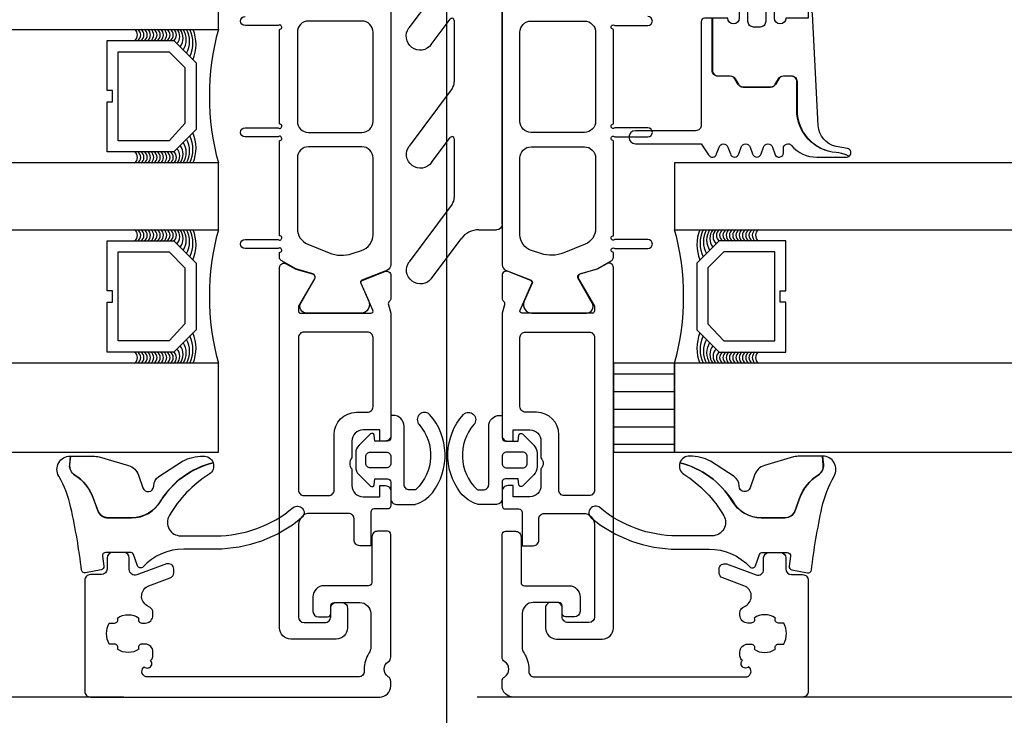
# Model space of a CAD drawing. Header units: millimetres. Extents: x 247761 to 294611, y 172579 to 236863.
# Tile 236 of 256: x 269047 to 269136, y 174619 to 174681. Entities that reach past the tile are written whole.
import ezdxf

# ---------------------------------------------------------------- set-up
doc = ezdxf.new("R2010")
doc.units = ezdxf.units.MM
doc.linetypes.add('ČÁRKOVANÁ', pattern=[19.05, 12.7, -6.35])
doc.layers.add('FASÁDA DETAILNÍ', color=4, linetype='Continuous')
doc.layers.add('NOVA', color=240, linetype='Continuous')
pattern_1 = [(180, (-15858.4212, -42841.357), (-7e-16, -1.5875), [])]

# ---------------------------------------------------------------- blocks, each defined once
blk = doc.blocks.new('284336')
for points in [[(-0.7, -9.6), (-10, -9.6, 0.414511), (-10.51, -10.11), (-10.51, -15.51, -1), (-11.69, -15.51), (-11.69, -9.605), (-12.695, -8.948, -0.668884), (-12.6, -8.233), (-11.993, -8.006, 0.766384), (-11.993, -7.214), (-12.6, -6.987, -0.76831), (-12.6, -6.233), (-11.993, -6.006, 0.766384), (-11.993, -5.214), (-12.6, -4.987, -0.76831), (-12.6, -4.233), (-11.993, -4.006, 0.766384), (-11.993, -3.214), (-12.6, -2.987, -0.877523), (-12.5, -2.22), (-12.1, -2.22, 0.698129), (-11.835, -1.497, -0.220231), (-12.89, 0.782), (-12.89, 3.454, -0.157143), (-12.817, 3.682), (-12.688, 3.424, -0.067482), (-12.476, 2.53, 0.393136), (-8.659, -1.02), (-6.1, -1.02, -0.414214), (-5.61, -1.51), (-5.61, -2.221, -0.267949), (-5.855, -2.646), (-6.355, -2.934, 0.267949), (-6.61, -3.376), (-6.61, -5.844, 0.267949), (-6.355, -6.286), (-5.855, -6.574, -0.267949), (-5.61, -6.999), (-5.61, -8.11, 0.414215), (-5.1, -8.62), (-0.41, -8.62), (-0.41, -9.31, -0.414212), (-0.7, -9.6)], [(-0.41, 0), (-0.41, -2, 0.990243), (-0.4, -3.02), (0.9, -3.02, 0.414214), (1.21, -2.71), (1.21, -2.61, -0.668123), (1.705, -2.405), (2.746, -3.445, -0.199004), (2.89, -3.792), (2.89, -5.428, -0.199038), (2.746, -5.775), (1.705, -6.815, -0.668191), (1.21, -6.61), (1.21, -6.51, 0.414214), (0.9, -6.2), (-0.4, -6.2, 0.990269), (-0.41, -7.22), (-0.41, -8.6), (-5.1, -8.6, -0.414215), (-5.59, -8.11), (-5.59, -6.999, 0.267949), (-5.845, -6.557), (-6.345, -6.268, -0.267949), (-6.59, -5.844), (-6.59, -3.376, -0.267949), (-6.345, -2.952), (-5.845, -2.663, 0.267949), (-5.59, -2.221), (-5.59, -1.51, 0.414214), (-6.1, -1), (-8.659, -1, -0.393156), (-12.456, 2.532, 0.067572), (-12.669, 3.432), (-12.803, 3.7, -0.637545), (-12.117, 3.529), (-11.923, 2.531, 0.344315), (-10.055, 0.907), (0, 0.38, -0.406913), (0.39, 0), (-0.41, 0)], [(1.7, -4.31, 0.414235), (1.2, -3.81), (-0.7, -3.81, 0.414214), (-1.2, -4.31), (-1.2, -4.91, 0.414214), (-0.7, -5.41), (1.2, -5.41, 0.414235), (1.7, -4.91), (1.7, -4.31)]]:
    blk.add_lwpolyline(points, format="xyb", close=True)
blk = doc.blocks.new('433270')
blk.add_lwpolyline([(1, 0, 0.414364), (0, -1), (0, -1.405, 0.255924), (0.231, -1.826, -0.547723), (0.231, -3.174, 0.255924), (0, -3.595), (0, -14.6, 0.414214), (0.3, -14.9), (1.2, -14.9, 0.414214), (1.7, -14.4), (1.7, -10.3, -0.414214), (2, -10), (6, -10, 0.414248), (7, -9), (7, -7.7, 0.414179), (6.5, -7.2), (5.7, -7.2, 0.414232), (5.4, -7.5), (5.4, -8.2, -0.414198), (5.1, -8.5), (2.8, -8.5, -0.414204), (1.8, -7.5), (1.8, -4.49, -0.147432), (1.967, -3.937, 0.147461), (2.4, -2.5), (2.4, -2.3, -0.414214), (2.9, -1.8), (21.869, -1.8, -0.668178), (22.223, -2.654), (22.156, -2.721, 1), (21.59, -3.286), (21.523, -3.354, 0.198912), (21.376, -3.707), (21.376, -4.05, 0.414214), (22.076, -4.75), (22.375, -4.75, 0.576988), (22.635, -4.3, -0.311246), (24.565, -4.3, 0.576988), (24.825, -4.75), (25.303, -4.75, -0.260065), (25.303, -6.65), (24.825, -6.65, 0.576988), (24.565, -7.1, -0.311246), (22.635, -7.1, 0.576988), (22.375, -6.65), (22.076, -6.65, 0.414214), (21.376, -7.35), (21.376, -7.611, 0.267949), (21.626, -8.044), (21.892, -8.198, -0.637047), (21.734, -10.003), (19.829, -10.697, 0.315299), (19.5, -11.167), (19.5, -11.486, 0.520567), (20.171, -11.956), (22.829, -10.988, -0.520567), (23.5, -11.458), (23.5, -12.5, 0.414062), (24, -13), (25, -13, 0.414186), (25.5, -12.5), (25.5, -11.5, -0.414182), (26, -11), (27, -11, 0.414214), (27.5, -10.5), (27.5, -0.5, 0.414214), (27, 0), (1, 0)], format="xyb", close=True)
blk = doc.blocks.new('284325')
for points in [[(0.836, -5.231, -0.560316), (0.937, -4.729), (1.943, -4.363, 0.3153), (2.14, -4.081), (2.14, -1.886, 0.451558), (1.802, -1.588), (0.905, -1.702, -0.399586), (0.568, -1.462), (0.297, -0.069, -0.415977), (0.528, 0.288, 0.024107), (6.149, 1.242, 0.076636), (8.992, 2.341, -0.577615), (10.79, 1.299), (10.015, 1.369, 0.283171), (9.078, 0.899, -0.168429), (7.068, -0.736), (5.898, -1.161, 0.315302), (5.24, -2.101), (5.24, -4.21, 0.269719), (6.757, -6.818, -0.194797), (10.185, -11.528, -0.342663), (9.166, -11.166, 0.119207), (5.433, -7.586, 0.578571), (3.63, -8.623), (3.629, -11.77, 0.176415), (6.159, -18.716, -1), (5.24, -19.487, -0.176415), (2.43, -11.771), (2.43, -8.891, 0.208286), (0.836, -5.231)], [(8.954, -6.65), (10.325, -8.78, -0.134555), (10.789, -10.631, -0.339795), (10.194, -11.525, 0.194788), (6.762, -6.809, -0.269736), (5.25, -4.21), (5.25, -2.101, -0.315302), (5.901, -1.171), (7.071, -0.745, 0.168429), (9.086, 0.894, -0.283167), (10.014, 1.359), (10.79, 1.289), (10.791, -0.743, -0.070852), (10.712, -1.302), (9.95, -3.927, -0.241839), (9.08, -4.826), (7.933, -5.215, 0.836024), (8.08, -6.191), (8.112, -6.191, -0.255349), (8.954, -6.65)]]:
    blk.add_lwpolyline(points, format="xyb", close=True)
blk = doc.blocks.new('288126')
for points in [[(-16.5, 0), (16.5, 0)], [(-17, -2.085), (-17, -0.5)], [(17, -0.5), (17, -3.798)], [(-21.362, -6.34), (-17.805, -3.688)], [(-8.828, -4.3), (-14.111, -4.3)], [(1.814, -4.3), (-3.711, -4.3)], [(12.214, -4.3), (6.932, -4.3)], [(-14.709, -4.498), (-19.868, -8.344)], [(-10.962, -6.34), (-8.709, -4.66)], [(-4.309, -4.498), (-9.468, -8.344)], [(-0.35, -6.363), (1.934, -4.66)], [(6.334, -4.498), (1.144, -8.368)], [(10.05, -6.363), (12.334, -4.66)], [(16.598, -4.6), (11.544, -8.368)]]:
    blk.add_lwpolyline(points)
for centre, radius, start, end in [((16.5, -0.5), 0.5, 0, 90), ((-16.5, -0.5), 0.5, 90, 180), ((16, -3.798), 1, 306.70591, 0), ((-20.615, -7.342), 1.25, 126.70591, 306.70591), ((-10.215, -7.342), 1.25, 126.70591, 306.70591), ((0.397, -7.366), 1.25, 126.70591, 306.70591), ((10.797, -7.366), 1.25, 126.70591, 306.70591)]:
    blk.add_arc(centre, radius, start, end)
at = {"extrusion": (0, 0, -1)}
for centre, radius, start, end in [((19, -2.085), 2, 180, 233.29409), ((14.111, -5.3), 1, 53.29409, 90), ((8.828, -4.5), 0.2, 90, 233.29409), ((3.711, -5.3), 1, 53.29409, 90), ((-1.814, -4.5), 0.2, 90, 233.29409), ((-6.932, -5.3), 1, 53.29409, 90), ((-12.214, -4.5), 0.2, 90, 233.29409)]:
    blk.add_arc(centre, radius, start, end, dxfattribs=at)
blk = doc.blocks.new('246426')
for points in [[(-1.84, 0.643), (-2.861, -0.378, 0.198926), (-3.154, -1.085), (-3.154, -2.312, 0.198926), (-2.861, -3.019), (-1.84, -4.04, 0.637051), (-1.5, -3.916), (-1.454, -3.398), (-0.301, -3.398, -0.41484), (-0.001, -3.699), (-0.004, -5.19, 0.414232), (0.496, -5.69), (2.145, -5.69, 0.071862), (2.201, -5.682, 0.157876), (3.727, -4.638, 0.360336), (3.48, 2.389, 0.964062), (2.537, 1.485, -0.403385), (2.251, -4.337, -0.190964), (2.114, -4.391), (1.696, -4.391, -0.414214), (1.196, -3.891), (1.196, 1.31, 0.414201), (0.196, 2.31), (-0.004, 2.31), (-0.004, 0.302, -0.414214), (-0.304, 0.002), (-1.454, 0.002), (-1.5, 0.519, 0.637051), (-1.84, 0.643)], [(-2.254, -1.398, -0.414214), (-1.854, -0.998), (-0.404, -0.998, -0.414214), (-0.004, -1.398), (-0.004, -1.998, -0.414214), (-0.404, -2.398), (-1.854, -2.398, -0.414214), (-2.254, -1.998), (-2.254, -1.398)]]:
    blk.add_lwpolyline(points, format="xyb", close=True)
blk = doc.blocks.new('A$C69D17D4D')
at = {"layer": 'FASÁDA DETAILNÍ'}
h = blk.add_hatch(dxfattribs=at)
h.set_pattern_fill('ANSI31', color=256, scale=0.5, angle=495)
h.set_pattern_definition(pattern_1)
h.paths.add_polyline_path([(-5544, 1279), (-5538.5, 1279), (-5538.5, 1271), (-5544, 1271)])
h = blk.add_hatch(dxfattribs=at)
h.set_pattern_fill('ANSI31', color=256, scale=0.5, angle=495)
h.set_pattern_definition(pattern_1)
h.paths.add_polyline_path([(-5544, 1279), (-5538.5, 1279), (-5538.5, 1271), (-5544, 1271)])
for p, q in [((-5559, 1548.124), (-5559, 1222.432)), ((-5559, 1548.124), (-5559, 1222.432)), ((-5579.5, 1309), (-5579.5, 1315)), ((-5579.5, 1309), (-5579.5, 1315)), ((-5922.494, 1309), (-5579.5, 1309)), ((-5579.5, 1297), (-5922.494, 1297)), ((-5579.5, 1291), (-5579.5, 1297)), ((-5579.5, 1291), (-5579.5, 1297)), ((-5538.5, 1297), (-5538.5, 1291)), ((-5129.5, 1297), (-5538.5, 1297)), ((-5538.5, 1297), (-5538.5, 1291)), ((-5129.5, 1297), (-5538.5, 1297)), ((-5922.494, 1291), (-5579.5, 1291)), ((-5538.5, 1291), (-5129.5, 1291)), ((-5538.5, 1291), (-5129.5, 1291)), ((-5579.5, 1279), (-5922.494, 1279)), ((-5579.5, 1271), (-5579.5, 1279)), ((-5579.5, 1271), (-5579.5, 1279)), ((-5129.5, 1279), (-5538.5, 1279)), ((-5538.5, 1279), (-5538.5, 1271)), ((-5129.5, 1279), (-5538.5, 1279)), ((-5538.5, 1279), (-5538.5, 1271)), ((-5922.494, 1271), (-5579.5, 1271)), ((-5538.5, 1271), (-5129.5, 1271)), ((-5538.5, 1271), (-5129.5, 1271))]:
    blk.add_line(p, q, dxfattribs=at)
at = {"layer": 'FASÁDA DETAILNÍ', "linetype": 'ČÁRKOVANÁ', "ltscale": 5}
blk.add_lwpolyline([(1651, 1249), (-24919, 1249), (-24919, 24919), (1651, 24919)], close=True, dxfattribs=at)
at = {"layer": 'FASÁDA DETAILNÍ'}
for points in [[(-5564, 1321.661), (-5563.999, 1309.75), (-5564, 1287.839, -0.305837), (-5564.313, 1287.375), (-5566.6, 1286.453, 0.425336), (-5566.708, 1286.185), (-5565.991, 1284.567, -0.543753), (-5566.676, 1283.51), (-5571.58, 1283.51, -0.578182), (-5572.099, 1284.411), (-5570.838, 1286.603, 0.488505), (-5571.014, 1287.042), (-5572.529, 1287.476), (-5573.85, 1288.239, -0.282478), (-5573.999, 1288.515), (-5573.999, 1288.96, 1.447009), (-5574.131, 1289.31), (-5577.099, 1289.31, -1), (-5577.099, 1290.11), (-5574.131, 1290.11, 1.447009), (-5573.999, 1290.461), (-5573.999, 1299, 1.447009), (-5574.131, 1299.35), (-5577.099, 1299.35, -1), (-5577.099, 1300.15), (-5574.131, 1300.15, 1.447009), (-5573.999, 1300.501), (-5573.999, 1309, 1.447009), (-5574.131, 1309.35), (-5577.099, 1309.35, -1), (-5577.099, 1310.15)], [(-5564, 1321.661), (-5563.999, 1309.75), (-5564, 1287.839, -0.305837), (-5564.313, 1287.375), (-5566.6, 1286.453, 0.425336), (-5566.708, 1286.185), (-5565.991, 1284.567, -0.543753), (-5566.676, 1283.51), (-5571.58, 1283.51, -0.578182), (-5572.099, 1284.411), (-5570.838, 1286.603, 0.488505), (-5571.014, 1287.042), (-5572.529, 1287.476), (-5573.85, 1288.239, -0.282478), (-5573.999, 1288.515), (-5573.999, 1288.96, 1.447009), (-5574.131, 1289.31), (-5577.099, 1289.31, -1), (-5577.099, 1290.11), (-5574.131, 1290.11, 1.447009), (-5573.999, 1290.461), (-5573.999, 1299, 1.447009), (-5574.131, 1299.35), (-5577.099, 1299.35, -1), (-5577.099, 1300.15), (-5574.131, 1300.15, 1.447009), (-5573.999, 1300.501), (-5573.999, 1309, 1.447009), (-5574.131, 1309.35), (-5577.099, 1309.35, -1), (-5577.099, 1310.15)], [(-5554, 1321.661), (-5554.001, 1309.75), (-5554, 1287.839, 0.305837), (-5553.687, 1287.375), (-5551.4, 1286.453, -0.425336), (-5551.292, 1286.185), (-5552.009, 1284.567, 0.543753), (-5551.324, 1283.51), (-5546.42, 1283.51, 0.578182), (-5545.901, 1284.411), (-5547.162, 1286.603, -0.488505), (-5546.986, 1287.042), (-5545.471, 1287.476), (-5544.15, 1288.239, 0.282478), (-5544.001, 1288.515), (-5544.001, 1288.96, -1.447009), (-5543.869, 1289.31), (-5540.901, 1289.31, 1), (-5540.901, 1290.11), (-5543.869, 1290.11, -1.447009), (-5544.001, 1290.461), (-5544.001, 1299, -1.447009), (-5543.869, 1299.35), (-5540.901, 1299.35, 1), (-5540.901, 1300.15), (-5543.869, 1300.15, -1.447009), (-5544.001, 1300.501), (-5544.001, 1309, -1.447009), (-5543.869, 1309.35), (-5540.901, 1309.35, 1), (-5540.901, 1310.15)], [(-5554, 1321.661), (-5554.001, 1309.75), (-5554, 1287.839, 0.305837), (-5553.687, 1287.375), (-5551.4, 1286.453, -0.425336), (-5551.292, 1286.185), (-5552.009, 1284.567, 0.543753), (-5551.324, 1283.51), (-5546.42, 1283.51, 0.578182), (-5545.901, 1284.411), (-5547.162, 1286.603, -0.488505), (-5546.986, 1287.042), (-5545.471, 1287.476), (-5544.15, 1288.239, 0.282478), (-5544.001, 1288.515), (-5544.001, 1288.96, -1.447009), (-5543.869, 1289.31), (-5540.901, 1289.31, 1), (-5540.901, 1290.11), (-5543.869, 1290.11, -1.447009), (-5544.001, 1290.461), (-5544.001, 1299, -1.447009), (-5543.869, 1299.35), (-5540.901, 1299.35, 1), (-5540.901, 1300.15), (-5543.869, 1300.15, -1.447009), (-5544.001, 1300.501), (-5544.001, 1309, -1.447009), (-5543.869, 1309.35), (-5540.901, 1309.35, 1), (-5540.901, 1310.15)]]:
    blk.add_lwpolyline(points, format="xyb", dxfattribs=at)
for points in [[(-5565.599, 1300.75), (-5565.599, 1308.75, 0.414214), (-5566.599, 1309.75), (-5571.399, 1309.75, 0.414214), (-5572.399, 1308.75), (-5572.399, 1300.75, 0.414214), (-5571.399, 1299.75), (-5566.599, 1299.75, 0.414214), (-5565.599, 1300.75)], [(-5565.599, 1300.75), (-5565.599, 1308.75, 0.414214), (-5566.599, 1309.75), (-5571.399, 1309.75, 0.414214), (-5572.399, 1308.75), (-5572.399, 1300.75, 0.414214), (-5571.399, 1299.75), (-5566.599, 1299.75, 0.414214), (-5565.599, 1300.75)], [(-5552.401, 1300.75), (-5552.401, 1308.75, -0.414214), (-5551.401, 1309.75), (-5546.601, 1309.75, -0.414214), (-5545.601, 1308.75), (-5545.601, 1300.75, -0.414214), (-5546.601, 1299.75), (-5551.401, 1299.75, -0.414214), (-5552.401, 1300.75)], [(-5552.401, 1300.75), (-5552.401, 1308.75, -0.414214), (-5551.401, 1309.75), (-5546.601, 1309.75, -0.414214), (-5545.601, 1308.75), (-5545.601, 1300.75, -0.414214), (-5546.601, 1299.75), (-5551.401, 1299.75, -0.414214), (-5552.401, 1300.75)], [(-5565.599, 1290.55), (-5565.599, 1297.45, 0.414218), (-5566.599, 1298.45), (-5571.399, 1298.45, 0.414218), (-5572.399, 1297.45), (-5572.399, 1291.088, 0.305619), (-5571.462, 1289.697), (-5569.538, 1288.919, 0.176429), (-5567.486, 1288.847), (-5566.636, 1289.123, 0.324916), (-5565.599, 1290.55)], [(-5565.599, 1290.55), (-5565.599, 1297.45, 0.414218), (-5566.599, 1298.45), (-5571.399, 1298.45, 0.414218), (-5572.399, 1297.45), (-5572.399, 1291.088, 0.305619), (-5571.462, 1289.697), (-5569.538, 1288.919, 0.176429), (-5567.486, 1288.847), (-5566.636, 1289.123, 0.324916), (-5565.599, 1290.55)], [(-5552.401, 1290.55), (-5552.401, 1297.45, -0.414218), (-5551.401, 1298.45), (-5546.601, 1298.45, -0.414218), (-5545.601, 1297.45), (-5545.601, 1291.088, -0.305619), (-5546.538, 1289.697), (-5548.462, 1288.919, -0.176429), (-5550.514, 1288.847), (-5551.365, 1289.123, -0.324916), (-5552.401, 1290.55)], [(-5552.401, 1290.55), (-5552.401, 1297.45, -0.414218), (-5551.401, 1298.45), (-5546.601, 1298.45, -0.414218), (-5545.601, 1297.45), (-5545.601, 1291.088, -0.305619), (-5546.538, 1289.697), (-5548.462, 1288.919, -0.176429), (-5550.514, 1288.847), (-5551.365, 1289.123, -0.324916), (-5552.401, 1290.55)], [(-5564, 1283.5), (-5564, 1272.5, -0.414426), (-5564.5, 1272), (-5564.993, 1272), (-5564.993, 1273), (-5566.493, 1273, 0.414214), (-5567.493, 1272), (-5567.493, 1270.5, 0.399985), (-5567.493, 1269.5), (-5567.493, 1268, 0.414214), (-5566.493, 1267), (-5565, 1267), (-5565, 1268), (-5564.5, 1268, -0.414456), (-5564, 1267.5), (-5564.001, 1266.2, -0.413971), (-5564.301, 1265.9), (-5565.5, 1265.9, 0.414214), (-5565.8, 1265.6), (-5565.8, 1262.6), (-5566.8, 1262.6, -0.414214), (-5567.3, 1263.1), (-5567.3, 1265, 0.414214), (-5567.8, 1265.5), (-5571.3, 1265.5, 0.414206), (-5572.3, 1264.5), (-5572.3, 1256.2, 0.414206), (-5571.8, 1255.7), (-5569.9, 1255.7, 0.414219), (-5569.4, 1256.2), (-5569.4, 1257, -0.414214), (-5568.9, 1257.5), (-5568.4, 1257.5, -0.414214), (-5567.9, 1257), (-5567.9, 1255.2, -0.414214), (-5568.9, 1254.2), (-5573, 1254.2, -0.414214), (-5574, 1255.2), (-5574, 1283.5), (-5574, 1287.6, -0.57735), (-5573.4, 1287.947), (-5572.537, 1287.448), (-5571.045, 1287.02, -0.488701), (-5570.868, 1286.581), (-5572.3, 1284.116), (-5572.3, 1283.695, 0.432566), (-5572.1, 1283.5), (-5565.795, 1283.5, 0.548397), (-5565.61, 1283.782), (-5566.678, 1286.166, -0.425336), (-5566.57, 1286.433), (-5564.547, 1287.249, -0.531563), (-5563.998, 1286.878), (-5563.998, 1284.814, -0.231306), (-5564.113, 1284.577, 0.306185), (-5564.217, 1284.258), (-5564, 1283.5)], [(-5564, 1283.5), (-5564, 1272.5, -0.414426), (-5564.5, 1272), (-5564.993, 1272), (-5564.993, 1273), (-5566.493, 1273, 0.414214), (-5567.493, 1272), (-5567.493, 1270.5, 0.399985), (-5567.493, 1269.5), (-5567.493, 1268, 0.414214), (-5566.493, 1267), (-5565, 1267), (-5565, 1268), (-5564.5, 1268, -0.414456), (-5564, 1267.5), (-5564.001, 1266.2, -0.413971), (-5564.301, 1265.9), (-5565.5, 1265.9, 0.414214), (-5565.8, 1265.6), (-5565.8, 1262.6), (-5566.8, 1262.6, -0.414214), (-5567.3, 1263.1), (-5567.3, 1265, 0.414214), (-5567.8, 1265.5), (-5571.3, 1265.5, 0.414206), (-5572.3, 1264.5), (-5572.3, 1256.2, 0.414206), (-5571.8, 1255.7), (-5569.9, 1255.7, 0.414219), (-5569.4, 1256.2), (-5569.4, 1257, -0.414214), (-5568.9, 1257.5), (-5568.4, 1257.5, -0.414214), (-5567.9, 1257), (-5567.9, 1255.2, -0.414214), (-5568.9, 1254.2), (-5573, 1254.2, -0.414214), (-5574, 1255.2), (-5574, 1283.5), (-5574, 1287.6, -0.57735), (-5573.4, 1287.947), (-5572.537, 1287.448), (-5571.045, 1287.02, -0.488701), (-5570.868, 1286.581), (-5572.3, 1284.116), (-5572.3, 1283.695, 0.432566), (-5572.1, 1283.5), (-5565.795, 1283.5, 0.548397), (-5565.61, 1283.782), (-5566.678, 1286.166, -0.425336), (-5566.57, 1286.433), (-5564.547, 1287.249, -0.531563), (-5563.998, 1286.878), (-5563.998, 1284.814, -0.231306), (-5564.113, 1284.577, 0.306185), (-5564.217, 1284.258), (-5564, 1283.5)], [(-5554, 1283.5), (-5554, 1272.5, 0.414426), (-5553.5, 1272), (-5553.007, 1272), (-5553.007, 1273), (-5551.507, 1273, -0.414214), (-5550.507, 1272), (-5550.507, 1270.5, -0.399985), (-5550.507, 1269.5), (-5550.507, 1268, -0.414214), (-5551.507, 1267), (-5553, 1267), (-5553, 1268), (-5553.5, 1268, 0.414456), (-5554, 1267.5), (-5553.999, 1266.2, 0.413971), (-5553.699, 1265.9), (-5552.5, 1265.9, -0.414214), (-5552.2, 1265.6), (-5552.2, 1262.6), (-5551.2, 1262.6, 0.414214), (-5550.7, 1263.1), (-5550.7, 1265, -0.414214), (-5550.2, 1265.5), (-5546.7, 1265.5, -0.414206), (-5545.7, 1264.5), (-5545.7, 1256.2, -0.414206), (-5546.2, 1255.7), (-5548.1, 1255.7, -0.414219), (-5548.6, 1256.2), (-5548.6, 1257, 0.414214), (-5549.1, 1257.5), (-5549.6, 1257.5, 0.414214), (-5550.1, 1257), (-5550.1, 1255.2, 0.414214), (-5549.1, 1254.2), (-5545, 1254.2, 0.414214), (-5544, 1255.2), (-5544, 1283.5), (-5544, 1287.6, 0.57735), (-5544.6, 1287.947), (-5545.463, 1287.448), (-5546.955, 1287.02, 0.488701), (-5547.132, 1286.581), (-5545.7, 1284.116), (-5545.7, 1283.695, -0.432566), (-5545.9, 1283.5), (-5552.205, 1283.5, -0.548397), (-5552.39, 1283.782), (-5551.322, 1286.166, 0.425336), (-5551.43, 1286.433), (-5553.453, 1287.249, 0.531563), (-5554.002, 1286.878), (-5554.002, 1284.814, 0.231306), (-5553.887, 1284.577, -0.306185), (-5553.783, 1284.258), (-5554, 1283.5)], [(-5554, 1283.5), (-5554, 1272.5, 0.414426), (-5553.5, 1272), (-5553.007, 1272), (-5553.007, 1273), (-5551.507, 1273, -0.414214), (-5550.507, 1272), (-5550.507, 1270.5, -0.399985), (-5550.507, 1269.5), (-5550.507, 1268, -0.414214), (-5551.507, 1267), (-5553, 1267), (-5553, 1268), (-5553.5, 1268, 0.414456), (-5554, 1267.5), (-5553.999, 1266.2, 0.413971), (-5553.699, 1265.9), (-5552.5, 1265.9, -0.414214), (-5552.2, 1265.6), (-5552.2, 1262.6), (-5551.2, 1262.6, 0.414214), (-5550.7, 1263.1), (-5550.7, 1265, -0.414214), (-5550.2, 1265.5), (-5546.7, 1265.5, -0.414206), (-5545.7, 1264.5), (-5545.7, 1256.2, -0.414206), (-5546.2, 1255.7), (-5548.1, 1255.7, -0.414219), (-5548.6, 1256.2), (-5548.6, 1257, 0.414214), (-5549.1, 1257.5), (-5549.6, 1257.5, 0.414214), (-5550.1, 1257), (-5550.1, 1255.2, 0.414214), (-5549.1, 1254.2), (-5545, 1254.2, 0.414214), (-5544, 1255.2), (-5544, 1283.5), (-5544, 1287.6, 0.57735), (-5544.6, 1287.947), (-5545.463, 1287.448), (-5546.955, 1287.02, 0.488701), (-5547.132, 1286.581), (-5545.7, 1284.116), (-5545.7, 1283.695, -0.432566), (-5545.9, 1283.5), (-5552.205, 1283.5, -0.548397), (-5552.39, 1283.782), (-5551.322, 1286.166, 0.425336), (-5551.43, 1286.433), (-5553.453, 1287.249, 0.531563), (-5554.002, 1286.878), (-5554.002, 1284.814, 0.231306), (-5553.887, 1284.577, -0.306185), (-5553.783, 1284.258), (-5554, 1283.5)], [(-5572.3, 1281.3), (-5572.3, 1267.6, 0.414214), (-5571.8, 1267.1), (-5569.593, 1267.1, 0.414214), (-5569.093, 1267.6), (-5569.093, 1272.57, -0.411139), (-5567.093, 1274.6), (-5566.1, 1274.6, 0.414214), (-5565.6, 1275.1), (-5565.6, 1281.3, 0.414214), (-5566.1, 1281.8), (-5571.8, 1281.8, 0.414214), (-5572.3, 1281.3)], [(-5572.3, 1281.3), (-5572.3, 1267.6, 0.414214), (-5571.8, 1267.1), (-5569.593, 1267.1, 0.414214), (-5569.093, 1267.6), (-5569.093, 1272.57, -0.411139), (-5567.093, 1274.6), (-5566.1, 1274.6, 0.414214), (-5565.6, 1275.1), (-5565.6, 1281.3, 0.414214), (-5566.1, 1281.8), (-5571.8, 1281.8, 0.414214), (-5572.3, 1281.3)], [(-5545.7, 1281.3), (-5545.7, 1267.6, -0.414214), (-5546.2, 1267.1), (-5548.407, 1267.1, -0.414214), (-5548.907, 1267.6), (-5548.907, 1272.57, 0.411139), (-5550.907, 1274.6), (-5551.9, 1274.6, -0.414214), (-5552.4, 1275.1), (-5552.4, 1281.3, -0.414214), (-5551.9, 1281.8), (-5546.2, 1281.8, -0.414214), (-5545.7, 1281.3)], [(-5545.7, 1281.3), (-5545.7, 1267.6, -0.414214), (-5546.2, 1267.1), (-5548.407, 1267.1, -0.414214), (-5548.907, 1267.6), (-5548.907, 1272.57, 0.411139), (-5550.907, 1274.6), (-5551.9, 1274.6, -0.414214), (-5552.4, 1275.1), (-5552.4, 1281.3, -0.414214), (-5551.9, 1281.8), (-5546.2, 1281.8, -0.414214), (-5545.7, 1281.3)]]:
    blk.add_lwpolyline(points, format="xyb", close=True, dxfattribs=at)
for points in [[(-5589.5, 1308), (-5583.5, 1308), (-5581.5, 1306), (-5581.5, 1300), (-5583.5, 1298), (-5589.5, 1298), (-5589.5, 1302.5), (-5589, 1302.5), (-5589, 1303.5), (-5589.5, 1303.5)], [(-5589.5, 1308), (-5583.5, 1308), (-5581.5, 1306), (-5581.5, 1300), (-5583.5, 1298), (-5589.5, 1298), (-5589.5, 1302.5), (-5589, 1302.5), (-5589, 1303.5), (-5589.5, 1303.5)], [(-5588.5, 1299), (-5588.5, 1307), (-5583.914, 1307), (-5582.5, 1305.586), (-5582.5, 1300.553), (-5583.914, 1299)], [(-5588.5, 1299), (-5588.5, 1307), (-5583.914, 1307), (-5582.5, 1305.586), (-5582.5, 1300.553), (-5583.914, 1299)], [(-5589.5, 1290), (-5583.5, 1290), (-5581.5, 1288), (-5581.5, 1282), (-5583.5, 1280), (-5589.5, 1280), (-5589.5, 1284.5), (-5589, 1284.5), (-5589, 1285.5), (-5589.5, 1285.5)], [(-5589.5, 1290), (-5583.5, 1290), (-5581.5, 1288), (-5581.5, 1282), (-5583.5, 1280), (-5589.5, 1280), (-5589.5, 1284.5), (-5589, 1284.5), (-5589, 1285.5), (-5589.5, 1285.5)], [(-5528.5, 1290), (-5534.5, 1290), (-5536.5, 1288), (-5536.5, 1282), (-5534.5, 1280), (-5528.5, 1280), (-5528.5, 1284.5), (-5529, 1284.5), (-5529, 1285.5), (-5528.5, 1285.5)], [(-5528.5, 1290), (-5534.5, 1290), (-5536.5, 1288), (-5536.5, 1282), (-5534.5, 1280), (-5528.5, 1280), (-5528.5, 1284.5), (-5529, 1284.5), (-5529, 1285.5), (-5528.5, 1285.5)], [(-5588.5, 1281), (-5588.5, 1289), (-5583.914, 1289), (-5582.5, 1287.586), (-5582.5, 1282.553), (-5583.914, 1281)], [(-5588.5, 1281), (-5588.5, 1289), (-5583.914, 1289), (-5582.5, 1287.586), (-5582.5, 1282.553), (-5583.914, 1281)], [(-5529.5, 1281), (-5529.5, 1289), (-5534.086, 1289), (-5535.5, 1287.586), (-5535.5, 1282.553), (-5534.086, 1281)], [(-5529.5, 1281), (-5529.5, 1289), (-5534.086, 1289), (-5535.5, 1287.586), (-5535.5, 1282.553), (-5534.086, 1281)], [(-5544, 1271), (-5538.5, 1271), (-5538.5, 1279), (-5544, 1279)], [(-5544, 1271), (-5538.5, 1271), (-5538.5, 1279), (-5544, 1279)]]:
    blk.add_lwpolyline(points, close=True, dxfattribs=at)
for centre, radius, start, end in [((-5587.363, 1308.5), 0.596, 303.03656, 56.96344), ((-5587.363, 1308.5), 0.596, 303.03656, 56.96344), ((-5587.07, 1308.5), 0.596, 303.03656, 56.96344), ((-5587.07, 1308.5), 0.596, 303.03656, 56.96344), ((-5586.778, 1308.5), 0.596, 303.03656, 56.96344), ((-5586.778, 1308.5), 0.596, 303.03656, 56.96344), ((-5586.485, 1308.5), 0.596, 303.03656, 56.96344), ((-5586.485, 1308.5), 0.596, 303.03656, 56.96344), ((-5586.193, 1308.5), 0.596, 303.03656, 56.96344), ((-5586.193, 1308.5), 0.596, 303.03656, 56.96344), ((-5585.9, 1308.5), 0.596, 303.03656, 56.96344), ((-5585.9, 1308.5), 0.596, 303.03656, 56.96344), ((-5585.608, 1308.5), 0.596, 303.03656, 56.96344), ((-5585.608, 1308.5), 0.596, 303.03656, 56.96344), ((-5585.315, 1308.5), 0.596, 303.03656, 56.96344), ((-5585.315, 1308.5), 0.596, 303.03656, 56.96344), ((-5585.023, 1308.5), 0.596, 303.03656, 56.96344), ((-5585.023, 1308.5), 0.596, 303.03656, 56.96344), ((-5584.73, 1308.5), 0.596, 303.03656, 56.96344), ((-5584.73, 1308.5), 0.596, 303.03656, 56.96344), ((-5584.438, 1308.5), 0.596, 303.03656, 56.96344), ((-5584.438, 1308.5), 0.596, 303.03656, 56.96344), ((-5584.145, 1308.5), 0.596, 303.03656, 56.96344), ((-5584.145, 1308.5), 0.596, 303.03656, 56.96344), ((-5583.853, 1308.5), 0.596, 303.03656, 56.96344), ((-5583.853, 1308.5), 0.596, 303.03656, 56.96344), ((-5583.84, 1308.362), 0.879, 313.99491, 46.49644), ((-5583.84, 1308.362), 0.879, 313.99491, 46.49644), ((-5583.931, 1308.214), 1.263, 321.96563, 38.49956), ((-5583.931, 1308.214), 1.263, 321.96563, 38.49956), ((-5584.091, 1308.075), 1.712, 327.29495, 32.68565), ((-5584.091, 1308.075), 1.712, 327.29495, 32.68565), ((-5584.335, 1307.931), 2.248, 331.52734, 28.40281), ((-5584.335, 1307.931), 2.248, 331.52734, 28.40281), ((-5584.684, 1307.762), 2.897, 335.30667, 25.29515), ((-5584.684, 1307.762), 2.897, 335.30667, 25.29515), ((-5585.051, 1307.648), 3.546, 337.29382, 22.40905), ((-5585.051, 1307.648), 3.546, 337.29382, 22.40905), ((-5557.609, 1303), 22.699, 164.67278, 195.32722), ((-5557.609, 1303), 22.699, 164.67278, 195.32722), ((-5584.335, 1298.069), 2.248, 331.59719, 28.47266), ((-5584.335, 1298.069), 2.248, 331.59719, 28.47266), ((-5584.684, 1298.238), 2.897, 334.70485, 24.69333), ((-5584.684, 1298.238), 2.897, 334.70485, 24.69333), ((-5585.051, 1298.352), 3.546, 337.59095, 22.70618), ((-5585.051, 1298.352), 3.546, 337.59095, 22.70618), ((-5587.363, 1297.5), 0.596, 303.03656, 56.96344), ((-5587.363, 1297.5), 0.596, 303.03656, 56.96344), ((-5587.07, 1297.5), 0.596, 303.03656, 56.96344), ((-5587.07, 1297.5), 0.596, 303.03656, 56.96344), ((-5586.778, 1297.5), 0.596, 303.03656, 56.96344), ((-5586.778, 1297.5), 0.596, 303.03656, 56.96344), ((-5586.485, 1297.5), 0.596, 303.03656, 56.96344), ((-5586.485, 1297.5), 0.596, 303.03656, 56.96344), ((-5586.193, 1297.5), 0.596, 303.03656, 56.96344), ((-5586.193, 1297.5), 0.596, 303.03656, 56.96344), ((-5585.9, 1297.5), 0.596, 303.03656, 56.96344), ((-5585.9, 1297.5), 0.596, 303.03656, 56.96344), ((-5585.608, 1297.5), 0.596, 303.03656, 56.96344), ((-5585.608, 1297.5), 0.596, 303.03656, 56.96344), ((-5585.315, 1297.5), 0.596, 303.03656, 56.96344), ((-5585.315, 1297.5), 0.596, 303.03656, 56.96344), ((-5585.023, 1297.5), 0.596, 303.03656, 56.96344), ((-5585.023, 1297.5), 0.596, 303.03656, 56.96344), ((-5584.73, 1297.5), 0.596, 303.03656, 56.96344), ((-5584.73, 1297.5), 0.596, 303.03656, 56.96344), ((-5584.438, 1297.5), 0.596, 303.03656, 56.96344), ((-5584.438, 1297.5), 0.596, 303.03656, 56.96344), ((-5584.145, 1297.5), 0.596, 303.03656, 56.96344), ((-5584.145, 1297.5), 0.596, 303.03656, 56.96344), ((-5583.853, 1297.5), 0.596, 303.03656, 56.96344), ((-5583.853, 1297.5), 0.596, 303.03656, 56.96344), ((-5583.84, 1297.638), 0.879, 313.50356, 46.00509), ((-5583.84, 1297.638), 0.879, 313.50356, 46.00509), ((-5583.931, 1297.786), 1.263, 321.50044, 38.03437), ((-5583.931, 1297.786), 1.263, 321.50044, 38.03437), ((-5584.091, 1297.925), 1.712, 327.31435, 32.70505), ((-5584.091, 1297.925), 1.712, 327.31435, 32.70505), ((-5587.363, 1290.5), 0.596, 303.03656, 56.96344), ((-5587.363, 1290.5), 0.596, 303.03656, 56.96344), ((-5587.07, 1290.5), 0.596, 303.03656, 56.96344), ((-5587.07, 1290.5), 0.596, 303.03656, 56.96344), ((-5586.778, 1290.5), 0.596, 303.03656, 56.96344), ((-5586.778, 1290.5), 0.596, 303.03656, 56.96344), ((-5586.485, 1290.5), 0.596, 303.03656, 56.96344), ((-5586.485, 1290.5), 0.596, 303.03656, 56.96344), ((-5586.193, 1290.5), 0.596, 303.03656, 56.96344), ((-5586.193, 1290.5), 0.596, 303.03656, 56.96344), ((-5585.9, 1290.5), 0.596, 303.03656, 56.96344), ((-5585.9, 1290.5), 0.596, 303.03656, 56.96344), ((-5585.608, 1290.5), 0.596, 303.03656, 56.96344), ((-5585.608, 1290.5), 0.596, 303.03656, 56.96344), ((-5585.315, 1290.5), 0.596, 303.03656, 56.96344), ((-5585.315, 1290.5), 0.596, 303.03656, 56.96344), ((-5585.023, 1290.5), 0.596, 303.03656, 56.96344), ((-5585.023, 1290.5), 0.596, 303.03656, 56.96344), ((-5584.73, 1290.5), 0.596, 303.03656, 56.96344), ((-5584.73, 1290.5), 0.596, 303.03656, 56.96344), ((-5584.438, 1290.5), 0.596, 303.03656, 56.96344), ((-5584.438, 1290.5), 0.596, 303.03656, 56.96344), ((-5584.145, 1290.5), 0.596, 303.03656, 56.96344), ((-5584.145, 1290.5), 0.596, 303.03656, 56.96344), ((-5583.853, 1290.5), 0.596, 303.03656, 56.96344), ((-5583.853, 1290.5), 0.596, 303.03656, 56.96344), ((-5583.84, 1290.362), 0.879, 313.99491, 46.49644), ((-5583.84, 1290.362), 0.879, 313.99491, 46.49644), ((-5583.931, 1290.214), 1.263, 321.96563, 38.49956), ((-5583.931, 1290.214), 1.263, 321.96563, 38.49956), ((-5584.091, 1290.075), 1.712, 327.29495, 32.68565), ((-5584.091, 1290.075), 1.712, 327.29495, 32.68565), ((-5584.335, 1289.931), 2.248, 331.52734, 28.40281), ((-5584.335, 1289.931), 2.248, 331.52734, 28.40281), ((-5584.684, 1289.762), 2.897, 335.30667, 25.29515), ((-5584.684, 1289.762), 2.897, 335.30667, 25.29515), ((-5585.051, 1289.648), 3.546, 337.29382, 22.40905), ((-5585.051, 1289.648), 3.546, 337.29382, 22.40905), ((-5557.609, 1285), 22.699, 164.67278, 195.32722), ((-5557.609, 1285), 22.699, 164.67278, 195.32722), ((-5560.391, 1285), 22.699, 344.67278, 15.32722), ((-5560.391, 1285), 22.699, 344.67278, 15.32722), ((-5532.949, 1289.648), 3.546, 157.59095, 202.70618), ((-5532.949, 1289.648), 3.546, 157.59095, 202.70618), ((-5533.316, 1289.762), 2.897, 154.70485, 204.69333), ((-5533.316, 1289.762), 2.897, 154.70485, 204.69333), ((-5533.665, 1289.931), 2.248, 151.59719, 208.47266), ((-5533.665, 1289.931), 2.248, 151.59719, 208.47266), ((-5533.909, 1290.075), 1.712, 147.31435, 212.70505), ((-5533.909, 1290.075), 1.712, 147.31435, 212.70505), ((-5534.069, 1290.214), 1.263, 141.50044, 218.03437), ((-5534.069, 1290.214), 1.263, 141.50044, 218.03437), ((-5534.16, 1290.362), 0.879, 133.50356, 226.00509), ((-5534.16, 1290.362), 0.879, 133.50356, 226.00509), ((-5534.147, 1290.5), 0.596, 123.03656, 236.96344), ((-5534.147, 1290.5), 0.596, 123.03656, 236.96344), ((-5533.855, 1290.5), 0.596, 123.03656, 236.96344), ((-5533.855, 1290.5), 0.596, 123.03656, 236.96344), ((-5533.562, 1290.5), 0.596, 123.03656, 236.96344), ((-5533.562, 1290.5), 0.596, 123.03656, 236.96344), ((-5533.27, 1290.5), 0.596, 123.03656, 236.96344), ((-5533.27, 1290.5), 0.596, 123.03656, 236.96344), ((-5532.977, 1290.5), 0.596, 123.03656, 236.96344), ((-5532.977, 1290.5), 0.596, 123.03656, 236.96344), ((-5532.685, 1290.5), 0.596, 123.03656, 236.96344), ((-5532.685, 1290.5), 0.596, 123.03656, 236.96344), ((-5532.392, 1290.5), 0.596, 123.03656, 236.96344), ((-5532.392, 1290.5), 0.596, 123.03656, 236.96344), ((-5532.1, 1290.5), 0.596, 123.03656, 236.96344), ((-5532.1, 1290.5), 0.596, 123.03656, 236.96344), ((-5531.807, 1290.5), 0.596, 123.03656, 236.96344), ((-5531.807, 1290.5), 0.596, 123.03656, 236.96344), ((-5531.515, 1290.5), 0.596, 123.03656, 236.96344), ((-5531.515, 1290.5), 0.596, 123.03656, 236.96344), ((-5531.222, 1290.5), 0.596, 123.03656, 236.96344), ((-5531.222, 1290.5), 0.596, 123.03656, 236.96344), ((-5530.93, 1290.5), 0.596, 123.03656, 236.96344), ((-5530.93, 1290.5), 0.596, 123.03656, 236.96344), ((-5530.637, 1290.5), 0.596, 123.03656, 236.96344), ((-5530.637, 1290.5), 0.596, 123.03656, 236.96344), ((-5584.684, 1280.238), 2.897, 334.70485, 24.69333), ((-5584.684, 1280.238), 2.897, 334.70485, 24.69333), ((-5585.051, 1280.352), 3.546, 337.59095, 22.70618), ((-5585.051, 1280.352), 3.546, 337.59095, 22.70618), ((-5532.949, 1280.352), 3.546, 157.29382, 202.40905), ((-5532.949, 1280.352), 3.546, 157.29382, 202.40905), ((-5533.316, 1280.238), 2.897, 155.30667, 205.29515), ((-5533.316, 1280.238), 2.897, 155.30667, 205.29515), ((-5583.931, 1279.786), 1.263, 321.50044, 38.03437), ((-5583.931, 1279.786), 1.263, 321.50044, 38.03437), ((-5584.091, 1279.925), 1.712, 327.31435, 32.70505), ((-5584.091, 1279.925), 1.712, 327.31435, 32.70505), ((-5584.335, 1280.069), 2.248, 331.59719, 28.47266), ((-5584.335, 1280.069), 2.248, 331.59719, 28.47266), ((-5533.665, 1280.069), 2.248, 151.52734, 208.40281), ((-5533.665, 1280.069), 2.248, 151.52734, 208.40281), ((-5533.909, 1279.925), 1.712, 147.29495, 212.68565), ((-5533.909, 1279.925), 1.712, 147.29495, 212.68565), ((-5534.069, 1279.786), 1.263, 141.96563, 218.49956), ((-5534.069, 1279.786), 1.263, 141.96563, 218.49956), ((-5587.363, 1279.5), 0.596, 303.03656, 56.96344), ((-5587.363, 1279.5), 0.596, 303.03656, 56.96344), ((-5587.07, 1279.5), 0.596, 303.03656, 56.96344), ((-5587.07, 1279.5), 0.596, 303.03656, 56.96344), ((-5586.778, 1279.5), 0.596, 303.03656, 56.96344), ((-5586.778, 1279.5), 0.596, 303.03656, 56.96344), ((-5586.485, 1279.5), 0.596, 303.03656, 56.96344), ((-5586.485, 1279.5), 0.596, 303.03656, 56.96344), ((-5586.193, 1279.5), 0.596, 303.03656, 56.96344), ((-5586.193, 1279.5), 0.596, 303.03656, 56.96344), ((-5585.9, 1279.5), 0.596, 303.03656, 56.96344), ((-5585.9, 1279.5), 0.596, 303.03656, 56.96344), ((-5585.608, 1279.5), 0.596, 303.03656, 56.96344), ((-5585.608, 1279.5), 0.596, 303.03656, 56.96344), ((-5585.315, 1279.5), 0.596, 303.03656, 56.96344), ((-5585.315, 1279.5), 0.596, 303.03656, 56.96344), ((-5585.023, 1279.5), 0.596, 303.03656, 56.96344), ((-5585.023, 1279.5), 0.596, 303.03656, 56.96344), ((-5584.73, 1279.5), 0.596, 303.03656, 56.96344), ((-5584.73, 1279.5), 0.596, 303.03656, 56.96344), ((-5584.438, 1279.5), 0.596, 303.03656, 56.96344), ((-5584.438, 1279.5), 0.596, 303.03656, 56.96344), ((-5584.145, 1279.5), 0.596, 303.03656, 56.96344), ((-5584.145, 1279.5), 0.596, 303.03656, 56.96344), ((-5583.853, 1279.5), 0.596, 303.03656, 56.96344), ((-5583.853, 1279.5), 0.596, 303.03656, 56.96344), ((-5583.84, 1279.638), 0.879, 313.50356, 46.00509), ((-5583.84, 1279.638), 0.879, 313.50356, 46.00509), ((-5534.16, 1279.638), 0.879, 133.99491, 226.49644), ((-5534.16, 1279.638), 0.879, 133.99491, 226.49644), ((-5534.147, 1279.5), 0.596, 123.03656, 236.96344), ((-5534.147, 1279.5), 0.596, 123.03656, 236.96344), ((-5533.855, 1279.5), 0.596, 123.03656, 236.96344), ((-5533.855, 1279.5), 0.596, 123.03656, 236.96344), ((-5533.562, 1279.5), 0.596, 123.03656, 236.96344), ((-5533.562, 1279.5), 0.596, 123.03656, 236.96344), ((-5533.27, 1279.5), 0.596, 123.03656, 236.96344), ((-5533.27, 1279.5), 0.596, 123.03656, 236.96344), ((-5532.977, 1279.5), 0.596, 123.03656, 236.96344), ((-5532.977, 1279.5), 0.596, 123.03656, 236.96344), ((-5532.685, 1279.5), 0.596, 123.03656, 236.96344), ((-5532.685, 1279.5), 0.596, 123.03656, 236.96344), ((-5532.392, 1279.5), 0.596, 123.03656, 236.96344), ((-5532.392, 1279.5), 0.596, 123.03656, 236.96344), ((-5532.1, 1279.5), 0.596, 123.03656, 236.96344), ((-5532.1, 1279.5), 0.596, 123.03656, 236.96344), ((-5531.807, 1279.5), 0.596, 123.03656, 236.96344), ((-5531.807, 1279.5), 0.596, 123.03656, 236.96344), ((-5531.515, 1279.5), 0.596, 123.03656, 236.96344), ((-5531.515, 1279.5), 0.596, 123.03656, 236.96344), ((-5531.222, 1279.5), 0.596, 123.03656, 236.96344), ((-5531.222, 1279.5), 0.596, 123.03656, 236.96344), ((-5530.93, 1279.5), 0.596, 123.03656, 236.96344), ((-5530.93, 1279.5), 0.596, 123.03656, 236.96344), ((-5530.637, 1279.5), 0.596, 123.03656, 236.96344), ((-5530.637, 1279.5), 0.596, 123.03656, 236.96344)]:
    blk.add_arc(centre, radius, start, end, dxfattribs=at)
at = {"layer": 'FASÁDA DETAILNÍ', "xscale": -1}
for name, p, rotation in [('288126', (-5554.001, 1307.99), 270), ('288126', (-5554.001, 1307.99), 270), ('284336', (-5526.5, 1310.41), 270), ('284336', (-5526.5, 1310.41), 270), ('284325', (-5526.5, 1259.86), 270), ('284325', (-5526.5, 1259.86), 270), ('433270', (-5554, 1249), 180), ('433270', (-5554, 1249), 180)]:
    blk.add_blockref(name, p, dxfattribs=dict(at, rotation=rotation))
at = {"layer": 'FASÁDA DETAILNÍ'}
blk.add_blockref('246426', (-5563.996, 1272), dxfattribs=at)
blk.add_blockref('246426', (-5563.996, 1272), dxfattribs=at)
at = {"layer": 'FASÁDA DETAILNÍ', "xscale": -1}
blk.add_blockref('246426', (-5554.004, 1272), dxfattribs=at)
blk.add_blockref('246426', (-5554.004, 1272), dxfattribs=at)
at = {"layer": 'FASÁDA DETAILNÍ'}
for name, p, rotation in [('284325', (-5591.5, 1259.86), 90), ('284325', (-5591.5, 1259.86), 90), ('433270', (-5564, 1249), 180), ('433270', (-5564, 1249), 180)]:
    blk.add_blockref(name, p, dxfattribs=dict(at, rotation=rotation))

msp = doc.modelspace()

# ---------------------------------------------------------------- block references
at = {"layer": 'NOVA', "ltscale": 300}
msp.add_blockref('A$C69D17D4D', (274644.517, 173371.259), dxfattribs=at)

doc.saveas('drawing.dxf')
